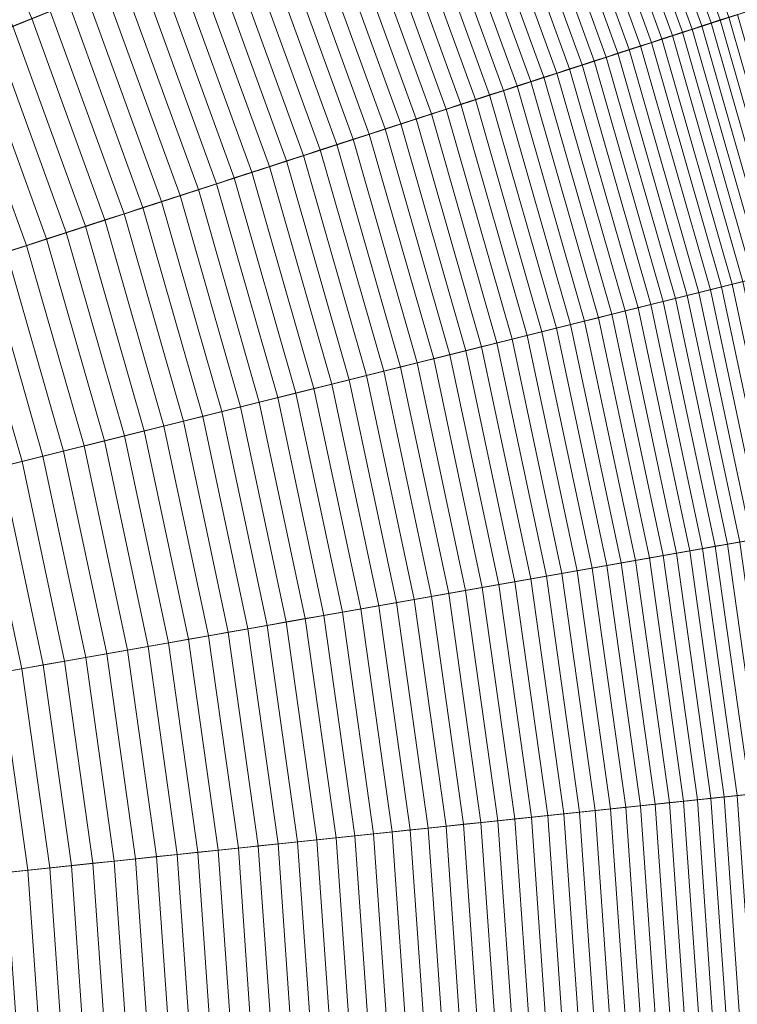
# Model space of a CAD drawing. Header units: centimetres. Extents: x -21.9 to 23.1, y -23 to 22.
# Tile 177 of 191: x 15.5 to 19.3, y 0.4 to 5.5. Entities that reach past the tile are written whole.
import ezdxf

# ---------------------------------------------------------------- set-up
doc = ezdxf.new("R2010")
doc.units = ezdxf.units.CM
doc.header["$LTSCALE"] = 2.54
doc.layers.add('Lucido design-1', color=7, linetype='Continuous')

# ---------------------------------------------------------------- blocks, each defined once
blk = doc.blocks.new('Gruppo-2-1')
at = {"color": 5, "linetype": 'Continuous', "lineweight": 9}
for points in [[(8.8731, 5.0819, -940.4271), (8.4629, 5.6466, -940.4271), (18.0001, 13.098, -940.4271), (18.907, 11.8498, -940.4271)], [(8.8731, 5.0819, -940.4271), (8.4629, 5.6466, -940.4271), (18.0001, 13.098, -940.4271), (18.907, 11.8498, -940.4271)], [(9.243, 4.49, -940.4271), (8.8731, 5.0819, -940.4271), (18.907, 11.8498, -940.4271), (19.7245, 10.5415, -940.4271)], [(9.243, 4.49, -940.4271), (8.8731, 5.0819, -940.4271), (18.907, 11.8498, -940.4271), (19.7245, 10.5415, -940.4271)], [(20.7966, 9.349, -1001.3271), (20.0597, 10.735, -1001.3271), (11.0617, 5.54, -1001.3271), (11.4582, 4.7943, -1001.3271)], [(9.5707, 3.8737, -940.4271), (9.243, 4.49, -940.4271), (19.7245, 10.5415, -940.4271), (20.4488, 9.1793, -940.4271)], [(9.5707, 3.8737, -940.4271), (9.243, 4.49, -940.4271), (19.7245, 10.5415, -940.4271), (20.4488, 9.1793, -940.4271)], [(20.4488, 9.1793, -1001.3271), (19.7245, 10.5415, -1001.3271), (11.0617, 5.54, -1001.3271), (11.4582, 4.7943, -1001.3271)], [(11.4582, 4.7943, -1010.9271), (11.0617, 5.54, -1010.9271), (19.3679, 10.3356, -1010.9271), (20.0787, 8.9988, -1010.9271)], [(21.4351, 7.9149, -1001.3271), (20.7966, 9.349, -1001.3271), (11.4582, 4.7943, -1001.3271), (11.8017, 4.0227, -1001.3271)], [(9.8546, 3.2361, -940.4271), (9.5707, 3.8737, -940.4271), (20.4488, 9.1793, -940.4271), (21.0763, 7.7699, -940.4271)], [(9.8546, 3.2361, -940.4271), (9.5707, 3.8737, -940.4271), (20.4488, 9.1793, -940.4271), (21.0763, 7.7699, -940.4271)], [(21.0763, 7.7699, -1001.3271), (20.4488, 9.1793, -1001.3271), (11.4582, 4.7943, -1001.3271), (11.8017, 4.0227, -1001.3271)], [(11.8017, 4.0227, -1010.9271), (11.4582, 4.7943, -1010.9271), (20.0787, 8.9988, -1010.9271), (20.6945, 7.6157, -1010.9271)], [(21.972, 6.4398, -1001.3271), (21.4351, 7.9149, -1001.3271), (11.8017, 4.0227, -1001.3271), (12.0905, 3.2291, -1001.3271)], [(10.0933, 2.5802, -940.4271), (9.8546, 3.2361, -940.4271), (21.0763, 7.7699, -940.4271), (21.6039, 6.3202, -940.4271)], [(10.0933, 2.5802, -940.4271), (9.8546, 3.2361, -940.4271), (21.0763, 7.7699, -940.4271), (21.6039, 6.3202, -940.4271)], [(21.6039, 6.3202, -1001.3271), (21.0763, 7.7699, -1001.3271), (11.8017, 4.0227, -1001.3271), (12.0905, 3.2291, -1001.3271)], [(12.0905, 3.2291, -1010.9271), (11.8017, 4.0227, -1010.9271), (20.6945, 7.6157, -1010.9271), (21.2123, 6.193, -1010.9271)], [(19.1465, 5.5217, -927.4107), (18.6805, 6.802, -927.4107), (18.6328, 6.7827, -927.5463), (19.0975, 5.5058, -927.5463)], [(19.1939, 5.5371, -927.2746), (18.7268, 6.8207, -927.2746), (18.6805, 6.802, -927.4107), (19.1465, 5.5217, -927.4107)], [(19.24, 5.5521, -927.1379), (18.7717, 6.8388, -927.1379), (18.7268, 6.8207, -927.2746), (19.1939, 5.5371, -927.2746)], [(18.9954, 5.4726, -927.8158), (18.5332, 6.7425, -927.8158), (18.4814, 6.7215, -927.9496), (18.9422, 5.4554, -927.9496)], [(19.0472, 5.4895, -927.6814), (18.5837, 6.7629, -927.6814), (18.5332, 6.7425, -927.8158), (18.9954, 5.4726, -927.8158)], [(19.0975, 5.5058, -927.5463), (18.6328, 6.7827, -927.5463), (18.5837, 6.7629, -927.6814), (19.0472, 5.4895, -927.6814)], [(18.8876, 5.4376, -928.0828), (18.4282, 6.7, -928.0828), (18.3736, 6.678, -928.2153), (18.8317, 5.4194, -928.2153)], [(18.9422, 5.4554, -927.9496), (18.4814, 6.7215, -927.9496), (18.4282, 6.7, -928.0828), (18.8876, 5.4376, -928.0828)], [(18.7743, 5.4008, -928.3472), (18.3176, 6.6554, -928.3472), (18.2604, 6.6322, -928.4784), (18.7155, 5.3817, -928.4784)], [(18.8317, 5.4194, -928.2153), (18.3736, 6.678, -928.2153), (18.3176, 6.6554, -928.3472), (18.7743, 5.4008, -928.3472)], [(18.5938, 5.3422, -928.7388), (18.1417, 6.5843, -928.7388), (18.0804, 6.5595, -928.8678), (18.531, 5.3217, -928.8678)], [(18.6554, 5.3621, -928.609), (18.2017, 6.6085, -928.609), (18.1417, 6.5843, -928.7388), (18.5938, 5.3422, -928.7388)], [(18.7155, 5.3817, -928.4784), (18.2604, 6.6322, -928.4784), (18.2017, 6.6085, -928.609), (18.6554, 5.3621, -928.609)], [(15.5683, 5.5445, -932.428), (15.1094, 6.5751, -932.428), (15.0134, 6.5283, -932.5261), (15.4693, 5.5045, -932.5261)], [(18.4667, 5.3009, -928.9962), (18.0178, 6.5342, -928.9962), (17.9539, 6.5084, -929.1238), (18.4011, 5.2795, -929.1238)], [(18.531, 5.3217, -928.8678), (18.0804, 6.5595, -928.8678), (18.0178, 6.5342, -928.9962), (18.4667, 5.3009, -928.9962)], [(18.3342, 5.2578, -929.2506), (17.8886, 6.482, -929.2506), (17.8221, 6.4551, -929.3766), (18.266, 5.2356, -929.3766)], [(18.4011, 5.2795, -929.1238), (17.9539, 6.5084, -929.1238), (17.8886, 6.482, -929.2506), (18.3342, 5.2578, -929.2506)], [(22.4047, 4.9308, -1001.3271), (21.972, 6.4398, -1001.3271), (12.0905, 3.2291, -1001.3271), (12.3233, 2.4173, -1001.3271)], [(18.1964, 5.213, -929.5018), (17.7543, 6.4277, -929.5018), (17.6852, 6.3998, -929.6263), (18.1255, 5.19, -929.6263)], [(18.266, 5.2356, -929.3766), (17.8221, 6.4551, -929.3766), (17.7543, 6.4277, -929.5018), (18.1964, 5.213, -929.5018)], [(18.1255, 5.19, -929.6263), (17.6852, 6.3998, -929.6263), (17.6148, 6.3714, -929.7498), (18.0533, 5.1665, -929.7498)], [(17.9798, 5.1426, -929.8726), (17.5431, 6.3424, -929.8726), (17.4702, 6.313, -929.9944), (17.905, 5.1183, -929.9944)], [(18.0533, 5.1665, -929.7498), (17.6148, 6.3714, -929.7498), (17.5431, 6.3424, -929.8726), (17.9798, 5.1426, -929.8726)], [(10.2857, 1.9092, -940.4271), (10.0933, 2.5802, -940.4271), (21.6039, 6.3202, -940.4271), (22.0292, 4.8372, -940.4271)], [(10.2857, 1.9092, -940.4271), (10.0933, 2.5802, -940.4271), (21.6039, 6.3202, -940.4271), (22.0292, 4.8372, -940.4271)], [(22.0292, 4.8372, -1001.3271), (21.6039, 6.3202, -1001.3271), (12.0905, 3.2291, -1001.3271), (12.3233, 2.4173, -1001.3271)], [(17.829, 5.0936, -930.1154), (17.3961, 6.283, -930.1154), (17.3207, 6.2525, -930.2355), (17.7516, 5.0685, -930.2355)], [(17.905, 5.1183, -929.9944), (17.4702, 6.313, -929.9944), (17.3961, 6.283, -930.1154), (17.829, 5.0936, -930.1154)], [(17.673, 5.043, -930.3547), (17.244, 6.2216, -930.3547), (17.1662, 6.1901, -930.4729), (17.5932, 5.017, -930.4729)], [(17.7516, 5.0685, -930.2355), (17.3207, 6.2525, -930.2355), (17.244, 6.2216, -930.3547), (17.673, 5.043, -930.3547)], [(12.3233, 2.4173, -1010.9271), (12.0905, 3.2291, -1010.9271), (21.2123, 6.193, -1010.9271), (21.6297, 4.7376, -1010.9271)], [(17.5932, 5.017, -930.4729), (17.1662, 6.1901, -930.4729), (17.0871, 6.1582, -930.5903), (17.5121, 4.9907, -930.5903)], [(17.4298, 4.9639, -930.7066), (17.0069, 6.1258, -930.7066), (16.9255, 6.0929, -930.822), (17.3462, 4.9368, -930.822)], [(17.5121, 4.9907, -930.5903), (17.0871, 6.1582, -930.5903), (17.0069, 6.1258, -930.7066), (17.4298, 4.9639, -930.7066)], [(17.3462, 4.9368, -930.822), (16.9255, 6.0929, -930.822), (16.8428, 6.0595, -930.9365), (17.2615, 4.9092, -930.9365)], [(17.1755, 4.8813, -931.0499), (16.759, 6.0256, -931.0499), (16.6741, 5.9913, -931.1623), (17.0884, 4.853, -931.1623)], [(17.2615, 4.9092, -930.9365), (16.8428, 6.0595, -930.9365), (16.759, 6.0256, -931.0499), (17.1755, 4.8813, -931.0499)], [(17.0884, 4.853, -931.1623), (16.6741, 5.9913, -931.1623), (16.588, 5.9565, -931.2737), (17.0001, 4.8243, -931.2737)], [(16.9106, 4.7952, -931.3841), (16.5008, 5.9213, -931.3841), (16.4124, 5.8856, -931.4934), (16.82, 4.7658, -931.4934)], [(17.0001, 4.8243, -931.2737), (16.588, 5.9565, -931.2737), (16.5008, 5.9213, -931.3841), (16.9106, 4.7952, -931.3841)], [(16.82, 4.7658, -931.4934), (16.4124, 5.8856, -931.4934), (16.3229, 5.8494, -931.6017), (16.7282, 4.736, -931.6017)], [(16.6352, 4.7058, -931.7088), (16.2323, 5.8128, -931.7088), (16.1406, 5.7758, -931.8149), (16.5412, 4.6752, -931.8149)], [(16.7282, 4.736, -931.6017), (16.3229, 5.8494, -931.6017), (16.2323, 5.8128, -931.7088), (16.6352, 4.7058, -931.7088)], [(16.5412, 4.6752, -931.8149), (16.1406, 5.7758, -931.8149), (16.0479, 5.7383, -931.9199), (16.446, 4.6443, -931.9199)], [(16.3498, 4.613, -932.0238), (15.954, 5.7004, -932.0238), (15.8591, 5.662, -932.1265), (16.2524, 4.5814, -932.1265)], [(16.446, 4.6443, -931.9199), (16.0479, 5.7383, -931.9199), (15.954, 5.7004, -932.0238), (16.3498, 4.613, -932.0238)], [(16.2524, 4.5814, -932.1265), (15.8591, 5.662, -932.1265), (15.7633, 5.6233, -932.2283), (16.1541, 4.5494, -932.2283)], [(16.1541, 4.5494, -932.2283), (15.7633, 5.6233, -932.2283), (15.6663, 5.5841, -932.3287), (16.0546, 4.5171, -932.3287)], [(15.9541, 4.4845, -932.428), (15.5683, 5.5445, -932.428), (15.4693, 5.5045, -932.5261), (15.8525, 4.4515, -932.5261)], [(16.0546, 4.5171, -932.3287), (15.6663, 5.5841, -932.3287), (15.5683, 5.5445, -932.428), (15.9541, 4.4845, -932.428)], [(19.6174, 4.2359, -927.1379), (19.24, 5.5521, -927.1379), (19.1939, 5.5371, -927.2746), (19.5704, 4.2242, -927.2746)], [(19.6629, 4.2472, -927.0006), (19.2846, 5.5666, -927.0006), (19.24, 5.5521, -927.1379), (19.6174, 4.2359, -927.1379)], [(15.8525, 4.4515, -932.5261), (15.4693, 5.5045, -932.5261), (15.3692, 5.4641, -932.623), (15.75, 4.4181, -932.623)], [(19.4721, 4.1996, -927.5463), (19.0975, 5.5058, -927.5463), (19.0472, 5.4895, -927.6814), (19.4207, 4.1868, -927.6814)], [(19.522, 4.2121, -927.4107), (19.1465, 5.5217, -927.4107), (19.0975, 5.5058, -927.5463), (19.4721, 4.1996, -927.5463)], [(19.5704, 4.2242, -927.2746), (19.1939, 5.5371, -927.2746), (19.1465, 5.5217, -927.4107), (19.522, 4.2121, -927.4107)], [(15.75, 4.4181, -932.623), (15.3692, 5.4641, -932.623), (15.2682, 5.4233, -932.7187), (15.6463, 4.3845, -932.7187)], [(19.3136, 4.1601, -927.9496), (18.9422, 5.4554, -927.9496), (18.8876, 5.4376, -928.0828), (19.2579, 4.1462, -928.0828)], [(19.3679, 4.1737, -927.8158), (18.9954, 5.4726, -927.8158), (18.9422, 5.4554, -927.9496), (19.3136, 4.1601, -927.9496)], [(19.4207, 4.1868, -927.6814), (19.0472, 5.4895, -927.6814), (18.9954, 5.4726, -927.8158), (19.3679, 4.1737, -927.8158)], [(15.6463, 4.3845, -932.7187), (15.2682, 5.4233, -932.7187), (15.1662, 5.3821, -932.8132), (15.5417, 4.3505, -932.8132)], [(19.1423, 4.1174, -928.3472), (18.7743, 5.4008, -928.3472), (18.7155, 5.3817, -928.4784), (19.0823, 4.1025, -928.4784)], [(19.2008, 4.132, -928.2153), (18.8317, 5.4194, -928.2153), (18.7743, 5.4008, -928.3472), (19.1423, 4.1174, -928.3472)], [(19.2579, 4.1462, -928.0828), (18.8876, 5.4376, -928.0828), (18.8317, 5.4194, -928.2153), (19.2008, 4.132, -928.2153)], [(15.5417, 4.3505, -932.8132), (15.1662, 5.3821, -932.8132), (15.0633, 5.3405, -932.9065), (15.4361, 4.3161, -932.9065)], [(18.9582, 4.0715, -928.7388), (18.5938, 5.3422, -928.7388), (18.531, 5.3217, -928.8678), (18.894, 4.0555, -928.8678)], [(19.021, 4.0872, -928.609), (18.6554, 5.3621, -928.609), (18.5938, 5.3422, -928.7388), (18.9582, 4.0715, -928.7388)], [(19.0823, 4.1025, -928.4784), (18.7155, 5.3817, -928.4784), (18.6554, 5.3621, -928.609), (19.021, 4.0872, -928.609)], [(18.8285, 4.0392, -928.9962), (18.4667, 5.3009, -928.9962), (18.4011, 5.2795, -929.1238), (18.7616, 4.0225, -929.1238)], [(18.894, 4.0555, -928.8678), (18.531, 5.3217, -928.8678), (18.4667, 5.3009, -928.9962), (18.8285, 4.0392, -928.9962)], [(18.6237, 3.9881, -929.3766), (18.266, 5.2356, -929.3766), (18.1964, 5.213, -929.5018), (18.5527, 3.9704, -929.5018)], [(18.6933, 4.0055, -929.2506), (18.3342, 5.2578, -929.2506), (18.266, 5.2356, -929.3766), (18.6237, 3.9881, -929.3766)], [(18.7616, 4.0225, -929.1238), (18.4011, 5.2795, -929.1238), (18.3342, 5.2578, -929.2506), (18.6933, 4.0055, -929.2506)], [(18.4804, 3.9524, -929.6263), (18.1255, 5.19, -929.6263), (18.0533, 5.1665, -929.7498), (18.4067, 3.934, -929.7498)], [(18.5527, 3.9704, -929.5018), (18.1964, 5.213, -929.5018), (18.1255, 5.19, -929.6263), (18.4804, 3.9524, -929.6263)], [(18.3317, 3.9153, -929.8726), (17.9798, 5.1426, -929.8726), (17.905, 5.1183, -929.9944), (18.2554, 3.8963, -929.9944)], [(18.4067, 3.934, -929.7498), (18.0533, 5.1665, -929.7498), (17.9798, 5.1426, -929.8726), (18.3317, 3.9153, -929.8726)], [(18.1778, 3.8769, -930.1154), (17.829, 5.0936, -930.1154), (17.7516, 5.0685, -930.2355), (18.0989, 3.8573, -930.2355)], [(18.2554, 3.8963, -929.9944), (17.905, 5.1183, -929.9944), (17.829, 5.0936, -930.1154), (18.1778, 3.8769, -930.1154)], [(18.0187, 3.8373, -930.3547), (17.673, 5.043, -930.3547), (17.5932, 5.017, -930.4729), (17.9373, 3.817, -930.4729)], [(18.0989, 3.8573, -930.2355), (17.7516, 5.0685, -930.2355), (17.673, 5.043, -930.3547), (18.0187, 3.8373, -930.3547)], [(17.8546, 3.7963, -930.5903), (17.5121, 4.9907, -930.5903), (17.4298, 4.9639, -930.7066), (17.7706, 3.7754, -930.7066)], [(17.9373, 3.817, -930.4729), (17.5932, 5.017, -930.4729), (17.5121, 4.9907, -930.5903), (17.8546, 3.7963, -930.5903)], [(22.7311, 3.3953, -1001.3271), (22.4047, 4.9308, -1001.3271), (12.3233, 2.4173, -1001.3271), (12.4989, 1.5911, -1001.3271)], [(17.6854, 3.7542, -930.822), (17.3462, 4.9368, -930.822), (17.2615, 4.9092, -930.9365), (17.5989, 3.7326, -930.9365)], [(17.7706, 3.7754, -930.7066), (17.4298, 4.9639, -930.7066), (17.3462, 4.9368, -930.822), (17.6854, 3.7542, -930.822)], [(17.5112, 3.7107, -931.0499), (17.1755, 4.8813, -931.0499), (17.0884, 4.853, -931.1623), (17.4223, 3.6886, -931.1623)], [(17.5989, 3.7326, -930.9365), (17.2615, 4.9092, -930.9365), (17.1755, 4.8813, -931.0499), (17.5112, 3.7107, -931.0499)], [(10.4308, 1.2265, -940.4271), (10.2857, 1.9092, -940.4271), (22.0292, 4.8372, -940.4271), (22.3499, 3.3281, -940.4271)], [(10.4308, 1.2265, -940.4271), (10.2857, 1.9092, -940.4271), (22.0292, 4.8372, -940.4271), (22.3499, 3.3281, -940.4271)], [(22.3499, 3.3281, -1001.3271), (22.0292, 4.8372, -1001.3271), (12.3233, 2.4173, -1001.3271), (12.4989, 1.5911, -1001.3271)], [(17.3322, 3.6661, -931.2737), (17.0001, 4.8243, -931.2737), (16.9106, 4.7952, -931.3841), (17.2409, 3.6433, -931.3841)], [(17.4223, 3.6886, -931.1623), (17.0884, 4.853, -931.1623), (17.0001, 4.8243, -931.2737), (17.3322, 3.6661, -931.2737)], [(17.2409, 3.6433, -931.3841), (16.9106, 4.7952, -931.3841), (16.82, 4.7658, -931.4934), (17.1484, 3.6203, -931.4934)], [(12.4989, 1.5911, -1010.9271), (12.3233, 2.4173, -1010.9271), (21.6297, 4.7376, -1010.9271), (21.9445, 3.2566, -1010.9271)], [(17.0548, 3.5969, -931.6017), (16.7282, 4.736, -931.6017), (16.6352, 4.7058, -931.7088), (16.96, 3.5733, -931.7088)], [(17.1484, 3.6203, -931.4934), (16.82, 4.7658, -931.4934), (16.7282, 4.736, -931.6017), (17.0548, 3.5969, -931.6017)], [(16.864, 3.5494, -931.8149), (16.5412, 4.6752, -931.8149), (16.446, 4.6443, -931.9199), (16.7669, 3.5252, -931.9199)], [(16.96, 3.5733, -931.7088), (16.6352, 4.7058, -931.7088), (16.5412, 4.6752, -931.8149), (16.864, 3.5494, -931.8149)], [(16.6687, 3.5007, -932.0238), (16.3498, 4.613, -932.0238), (16.2524, 4.5814, -932.1265), (16.5694, 3.4759, -932.1265)], [(16.7669, 3.5252, -931.9199), (16.446, 4.6443, -931.9199), (16.3498, 4.613, -932.0238), (16.6687, 3.5007, -932.0238)], [(16.5694, 3.4759, -932.1265), (16.2524, 4.5814, -932.1265), (16.1541, 4.5494, -932.2283), (16.4691, 3.4509, -932.2283)], [(16.3676, 3.4256, -932.3287), (16.0546, 4.5171, -932.3287), (15.9541, 4.4845, -932.428), (16.2651, 3.4, -932.428)], [(16.4691, 3.4509, -932.2283), (16.1541, 4.5494, -932.2283), (16.0546, 4.5171, -932.3287), (16.3676, 3.4256, -932.3287)], [(16.2651, 3.4, -932.428), (15.9541, 4.4845, -932.428), (15.8525, 4.4515, -932.5261), (16.1614, 3.3742, -932.5261)], [(16.0568, 3.3481, -932.623), (15.75, 4.4181, -932.623), (15.6463, 4.3845, -932.7187), (15.9511, 3.3217, -932.7187)], [(16.1614, 3.3742, -932.5261), (15.8525, 4.4515, -932.5261), (15.75, 4.4181, -932.623), (16.0568, 3.3481, -932.623)], [(15.9511, 3.3217, -932.7187), (15.6463, 4.3845, -932.7187), (15.5417, 4.3505, -932.8132), (15.8443, 3.2951, -932.8132)], [(15.7366, 3.2683, -932.9065), (15.4361, 4.3161, -932.9065), (15.3295, 4.2815, -932.9985), (15.6279, 3.2412, -932.9985)], [(15.8443, 3.2951, -932.8132), (15.5417, 4.3505, -932.8132), (15.4361, 4.3161, -932.9065), (15.7366, 3.2683, -932.9065)], [(15.6279, 3.2412, -932.9985), (15.3295, 4.2815, -932.9985), (15.222, 4.2466, -933.0893), (15.5181, 3.2138, -933.0893)], [(15.5181, 3.2138, -933.0893), (15.222, 4.2466, -933.0893), (15.1135, 4.2113, -933.1788), (15.4075, 3.1862, -933.1788)], [(19.5372, 2.8322, -928.0828), (19.2579, 4.1462, -928.0828), (19.2008, 4.132, -928.2153), (19.4793, 2.822, -928.2153)], [(19.5938, 2.8422, -927.9496), (19.3136, 4.1601, -927.9496), (19.2579, 4.1462, -928.0828), (19.5372, 2.8322, -928.0828)], [(19.359, 2.8008, -928.4784), (19.0823, 4.1025, -928.4784), (19.021, 4.0872, -928.609), (19.2967, 2.7898, -928.609)], [(19.4199, 2.8115, -928.3472), (19.1423, 4.1174, -928.3472), (19.0823, 4.1025, -928.4784), (19.359, 2.8008, -928.4784)], [(19.4793, 2.822, -928.2153), (19.2008, 4.132, -928.2153), (19.1423, 4.1174, -928.3472), (19.4199, 2.8115, -928.3472)], [(19.1679, 2.7671, -928.8678), (18.894, 4.0555, -928.8678), (18.8285, 4.0392, -928.9962), (19.1014, 2.7553, -928.9962)], [(19.233, 2.7785, -928.7388), (18.9582, 4.0715, -928.7388), (18.894, 4.0555, -928.8678), (19.1679, 2.7671, -928.8678)], [(19.2967, 2.7898, -928.609), (19.021, 4.0872, -928.609), (18.9582, 4.0715, -928.7388), (19.233, 2.7785, -928.7388)], [(18.9642, 2.7311, -929.2506), (18.6933, 4.0055, -929.2506), (18.6237, 3.9881, -929.3766), (18.8935, 2.7187, -929.3766)], [(19.0335, 2.7434, -929.1238), (18.7616, 4.0225, -929.1238), (18.6933, 4.0055, -929.2506), (18.9642, 2.7311, -929.2506)], [(19.1014, 2.7553, -928.9962), (18.8285, 4.0392, -928.9962), (18.7616, 4.0225, -929.1238), (19.0335, 2.7434, -929.1238)], [(18.7481, 2.693, -929.6263), (18.4804, 3.9524, -929.6263), (18.4067, 3.934, -929.7498), (18.6733, 2.6798, -929.7498)], [(18.8215, 2.706, -929.5018), (18.5527, 3.9704, -929.5018), (18.4804, 3.9524, -929.6263), (18.7481, 2.693, -929.6263)], [(18.8935, 2.7187, -929.3766), (18.6237, 3.9881, -929.3766), (18.5527, 3.9704, -929.5018), (18.8215, 2.706, -929.5018)], [(18.5198, 2.6528, -929.9944), (18.2554, 3.8963, -929.9944), (18.1778, 3.8769, -930.1154), (18.441, 2.6389, -930.1154)], [(18.5972, 2.6664, -929.8726), (18.3317, 3.9153, -929.8726), (18.2554, 3.8963, -929.9944), (18.5198, 2.6528, -929.9944)], [(18.6733, 2.6798, -929.7498), (18.4067, 3.934, -929.7498), (18.3317, 3.9153, -929.8726), (18.5972, 2.6664, -929.8726)], [(18.2795, 2.6104, -930.3547), (18.0187, 3.8373, -930.3547), (17.9373, 3.817, -930.4729), (18.1968, 2.5958, -930.4729)], [(18.3609, 2.6248, -930.2355), (18.0989, 3.8573, -930.2355), (18.0187, 3.8373, -930.3547), (18.2795, 2.6104, -930.3547)], [(18.441, 2.6389, -930.1154), (18.1778, 3.8769, -930.1154), (18.0989, 3.8573, -930.2355), (18.3609, 2.6248, -930.2355)], [(18.1129, 2.581, -930.5903), (17.8546, 3.7963, -930.5903), (17.7706, 3.7754, -930.7066), (18.0276, 2.566, -930.7066)], [(18.1968, 2.5958, -930.4729), (17.9373, 3.817, -930.4729), (17.8546, 3.7963, -930.5903), (18.1129, 2.581, -930.5903)], [(17.8534, 2.5353, -930.9365), (17.5989, 3.7326, -930.9365), (17.5112, 3.7107, -931.0499), (17.7644, 2.5196, -931.0499)], [(17.9411, 2.5508, -930.822), (17.6854, 3.7542, -930.822), (17.5989, 3.7326, -930.9365), (17.8534, 2.5353, -930.9365)], [(18.0276, 2.566, -930.7066), (17.7706, 3.7754, -930.7066), (17.6854, 3.7542, -930.822), (17.9411, 2.5508, -930.822)], [(17.6742, 2.5037, -931.1623), (17.4223, 3.6886, -931.1623), (17.3322, 3.6661, -931.2737), (17.5827, 2.4875, -931.2737)], [(17.7644, 2.5196, -931.0499), (17.5112, 3.7107, -931.0499), (17.4223, 3.6886, -931.1623), (17.6742, 2.5037, -931.1623)], [(17.49, 2.4712, -931.3841), (17.2409, 3.6433, -931.3841), (17.1484, 3.6203, -931.4934), (17.3962, 2.4547, -931.4934)], [(17.5827, 2.4875, -931.2737), (17.3322, 3.6661, -931.2737), (17.2409, 3.6433, -931.3841), (17.49, 2.4712, -931.3841)], [(17.3011, 2.4379, -931.6017), (17.0548, 3.5969, -931.6017), (16.96, 3.5733, -931.7088), (17.2049, 2.4209, -931.7088)], [(17.3962, 2.4547, -931.4934), (17.1484, 3.6203, -931.4934), (17.0548, 3.5969, -931.6017), (17.3011, 2.4379, -931.6017)], [(17.009, 2.3864, -931.9199), (16.7669, 3.5252, -931.9199), (16.6687, 3.5007, -932.0238), (16.9093, 2.3688, -932.0238)], [(17.1075, 2.4038, -931.8149), (16.864, 3.5494, -931.8149), (16.7669, 3.5252, -931.9199), (17.009, 2.3864, -931.9199)], [(17.2049, 2.4209, -931.7088), (16.96, 3.5733, -931.7088), (16.864, 3.5494, -931.8149), (17.1075, 2.4038, -931.8149)], [(16.8085, 2.351, -932.1265), (16.5694, 3.4759, -932.1265), (16.4691, 3.4509, -932.2283), (16.7067, 2.3331, -932.2283)], [(16.9093, 2.3688, -932.0238), (16.6687, 3.5007, -932.0238), (16.5694, 3.4759, -932.1265), (16.8085, 2.351, -932.1265)], [(16.6037, 2.3149, -932.3287), (16.3676, 3.4256, -932.3287), (16.2651, 3.4, -932.428), (16.4996, 2.2966, -932.428)], [(16.7067, 2.3331, -932.2283), (16.4691, 3.4509, -932.2283), (16.3676, 3.4256, -932.3287), (16.6037, 2.3149, -932.3287)], [(22.9496, 1.8408, -1001.3271), (22.7311, 3.3953, -1001.3271), (12.4989, 1.5911, -1001.3271), (12.6165, 0.7548, -1001.3271)], [(16.3944, 2.278, -932.5261), (16.1614, 3.3742, -932.5261), (16.0568, 3.3481, -932.623), (16.2882, 2.2593, -932.623)], [(16.4996, 2.2966, -932.428), (16.2651, 3.4, -932.428), (16.1614, 3.3742, -932.5261), (16.3944, 2.278, -932.5261)], [(10.528, 0.5353, -940.4271), (10.4308, 1.2265, -940.4271), (22.3499, 3.3281, -940.4271), (22.5647, 1.8004, -940.4271)], [(10.528, 0.5353, -940.4271), (10.4308, 1.2265, -940.4271), (22.3499, 3.3281, -940.4271), (22.5647, 1.8004, -940.4271)], [(22.5647, 1.8004, -1001.3271), (22.3499, 3.3281, -1001.3271), (12.4989, 1.5911, -1001.3271), (12.6165, 0.7548, -1001.3271)], [(16.1809, 2.2404, -932.7187), (15.9511, 3.3217, -932.7187), (15.8443, 3.2951, -932.8132), (16.0726, 2.2213, -932.8132)], [(16.2882, 2.2593, -932.623), (16.0568, 3.3481, -932.623), (15.9511, 3.3217, -932.7187), (16.1809, 2.2404, -932.7187)], [(15.9632, 2.202, -932.9065), (15.7366, 3.2683, -932.9065), (15.6279, 3.2412, -932.9985), (15.8529, 2.1825, -932.9985)], [(16.0726, 2.2213, -932.8132), (15.8443, 3.2951, -932.8132), (15.7366, 3.2683, -932.9065), (15.9632, 2.202, -932.9065)], [(12.6165, 0.7548, -1010.9271), (12.4989, 1.5911, -1010.9271), (21.9445, 3.2566, -1010.9271), (22.1552, 1.7574, -1010.9271)], [(15.7415, 2.1629, -933.0893), (15.5181, 3.2138, -933.0893), (15.4075, 3.1862, -933.1788), (15.6292, 2.1431, -933.1788)], [(15.8529, 2.1825, -932.9985), (15.6279, 3.2412, -932.9985), (15.5181, 3.2138, -933.0893), (15.7415, 2.1629, -933.0893)], [(15.6292, 2.1431, -933.1788), (15.4075, 3.1862, -933.1788), (15.2958, 3.1584, -933.2671), (15.5159, 2.1231, -933.2671)], [(15.5159, 2.1231, -933.2671), (15.2958, 3.1584, -933.2671), (15.1832, 3.1303, -933.3541), (15.4016, 2.103, -933.3541)], [(19.2841, 1.4556, -928.9962), (19.1014, 2.7553, -928.9962), (19.0335, 2.7434, -929.1238), (19.2155, 1.4484, -929.1238)], [(19.3512, 1.4626, -928.8678), (19.1679, 2.7671, -928.8678), (19.1014, 2.7553, -928.9962), (19.2841, 1.4556, -928.9962)], [(19.417, 1.4696, -928.7388), (19.233, 2.7785, -928.7388), (19.1679, 2.7671, -928.8678), (19.3512, 1.4626, -928.8678)], [(19.4813, 1.4763, -928.609), (19.2967, 2.7898, -928.609), (19.233, 2.7785, -928.7388), (19.417, 1.4696, -928.7388)], [(19.0014, 1.4259, -929.5018), (18.8215, 2.706, -929.5018), (18.7481, 2.693, -929.6263), (18.9272, 1.4181, -929.6263)], [(19.0741, 1.4335, -929.3766), (18.8935, 2.7187, -929.3766), (18.8215, 2.706, -929.5018), (19.0014, 1.4259, -929.5018)], [(19.1455, 1.441, -929.2506), (18.9642, 2.7311, -929.2506), (18.8935, 2.7187, -929.3766), (19.0741, 1.4335, -929.3766)], [(19.2155, 1.4484, -929.1238), (19.0335, 2.7434, -929.1238), (18.9642, 2.7311, -929.2506), (19.1455, 1.441, -929.2506)], [(18.6967, 1.3938, -929.9944), (18.5198, 2.6528, -929.9944), (18.441, 2.6389, -930.1154), (18.6171, 1.3855, -930.1154)], [(18.7749, 1.4021, -929.8726), (18.5972, 2.6664, -929.8726), (18.5198, 2.6528, -929.9944), (18.6967, 1.3938, -929.9944)], [(18.8517, 1.4101, -929.7498), (18.6733, 2.6798, -929.7498), (18.5972, 2.6664, -929.8726), (18.7749, 1.4021, -929.8726)], [(18.9272, 1.4181, -929.6263), (18.7481, 2.693, -929.6263), (18.6733, 2.6798, -929.7498), (18.8517, 1.4101, -929.7498)], [(18.3706, 1.3596, -930.4729), (18.1968, 2.5958, -930.4729), (18.1129, 2.581, -930.5903), (18.2858, 1.3507, -930.5903)], [(18.4541, 1.3684, -930.3547), (18.2795, 2.6104, -930.3547), (18.1968, 2.5958, -930.4729), (18.3706, 1.3596, -930.4729)], [(18.5363, 1.377, -930.2355), (18.3609, 2.6248, -930.2355), (18.2795, 2.6104, -930.3547), (18.4541, 1.3684, -930.3547)], [(18.6171, 1.3855, -930.1154), (18.441, 2.6389, -930.1154), (18.3609, 2.6248, -930.2355), (18.5363, 1.377, -930.2355)], [(18.1124, 1.3324, -930.822), (17.9411, 2.5508, -930.822), (17.8534, 2.5353, -930.9365), (18.0237, 1.3231, -930.9365)], [(18.1997, 1.3416, -930.7066), (18.0276, 2.566, -930.7066), (17.9411, 2.5508, -930.822), (18.1124, 1.3324, -930.822)], [(18.2858, 1.3507, -930.5903), (18.1129, 2.581, -930.5903), (18.0276, 2.566, -930.7066), (18.1997, 1.3416, -930.7066)], [(17.7504, 1.2944, -931.2737), (17.5827, 2.4875, -931.2737), (17.49, 2.4712, -931.3841), (17.6568, 1.2846, -931.3841)], [(17.8427, 1.3041, -931.1623), (17.6742, 2.5037, -931.1623), (17.5827, 2.4875, -931.2737), (17.7504, 1.2944, -931.2737)], [(17.9339, 1.3137, -931.0499), (17.7644, 2.5196, -931.0499), (17.6742, 2.5037, -931.1623), (17.8427, 1.3041, -931.1623)], [(18.0237, 1.3231, -930.9365), (17.8534, 2.5353, -930.9365), (17.7644, 2.5196, -931.0499), (17.9339, 1.3137, -931.0499)], [(17.4661, 1.2645, -931.6017), (17.3011, 2.4379, -931.6017), (17.2049, 2.4209, -931.7088), (17.3689, 1.2543, -931.7088)], [(17.562, 1.2746, -931.4934), (17.3962, 2.4547, -931.4934), (17.3011, 2.4379, -931.6017), (17.4661, 1.2645, -931.6017)], [(17.6568, 1.2846, -931.3841), (17.49, 2.4712, -931.3841), (17.3962, 2.4547, -931.4934), (17.562, 1.2746, -931.4934)], [(17.171, 1.2335, -931.9199), (17.009, 2.3864, -931.9199), (16.9093, 2.3688, -932.0238), (17.0704, 1.2229, -932.0238)], [(17.2705, 1.244, -931.8149), (17.1075, 2.4038, -931.8149), (17.009, 2.3864, -931.9199), (17.171, 1.2335, -931.9199)], [(17.3689, 1.2543, -931.7088), (17.2049, 2.4209, -931.7088), (17.1075, 2.4038, -931.8149), (17.2705, 1.244, -931.8149)], [(16.8658, 1.2014, -932.2283), (16.7067, 2.3331, -932.2283), (16.6037, 2.3149, -932.3287), (16.7617, 1.1905, -932.3287)], [(16.9686, 1.2122, -932.1265), (16.8085, 2.351, -932.1265), (16.7067, 2.3331, -932.2283), (16.8658, 1.2014, -932.2283)], [(17.0704, 1.2229, -932.0238), (16.9093, 2.3688, -932.0238), (16.8085, 2.351, -932.1265), (16.9686, 1.2122, -932.1265)], [(16.6566, 1.1794, -932.428), (16.4996, 2.2966, -932.428), (16.3944, 2.278, -932.5261), (16.5504, 1.1683, -932.5261)], [(16.7617, 1.1905, -932.3287), (16.6037, 2.3149, -932.3287), (16.4996, 2.2966, -932.428), (16.6566, 1.1794, -932.428)], [(16.3348, 1.1456, -932.7187), (16.1809, 2.2404, -932.7187), (16.0726, 2.2213, -932.8132), (16.2254, 1.1341, -932.8132)], [(16.4431, 1.157, -932.623), (16.2882, 2.2593, -932.623), (16.1809, 2.2404, -932.7187), (16.3348, 1.1456, -932.7187)], [(16.5504, 1.1683, -932.5261), (16.3944, 2.278, -932.5261), (16.2882, 2.2593, -932.623), (16.4431, 1.157, -932.623)], [(16.0035, 1.1108, -932.9985), (15.8529, 2.1825, -932.9985), (15.7415, 2.1629, -933.0893), (15.891, 1.099, -933.0893)], [(16.115, 1.1225, -932.9065), (15.9632, 2.202, -932.9065), (15.8529, 2.1825, -932.9985), (16.0035, 1.1108, -932.9985)], [(16.2254, 1.1341, -932.8132), (16.0726, 2.2213, -932.8132), (15.9632, 2.202, -932.9065), (16.115, 1.1225, -932.9065)], [(15.7776, 1.087, -933.1788), (15.6292, 2.1431, -933.1788), (15.5159, 2.1231, -933.2671), (15.6632, 1.075, -933.2671)], [(15.891, 1.099, -933.0893), (15.7415, 2.1629, -933.0893), (15.6292, 2.1431, -933.1788), (15.7776, 1.087, -933.1788)], [(15.5478, 1.0629, -933.3541), (15.4016, 2.103, -933.3541), (15.2864, 2.0826, -933.4398), (15.4314, 1.0507, -933.4398)], [(15.6632, 1.075, -933.2671), (15.5159, 2.1231, -933.2671), (15.4016, 2.103, -933.3541), (15.5478, 1.0629, -933.3541)], [(23.0591, 0.2749, -1001.3271), (22.9496, 1.8408, -1001.3271), (12.6165, 0.7548, -1001.3271), (12.6754, -0.0877, -1001.3271)], [(10.5767, -0.161, -940.4271), (10.528, 0.5353, -940.4271), (22.5647, 1.8004, -940.4271), (22.6723, 0.2614, -940.4271)], [(10.5767, -0.161, -940.4271), (10.528, 0.5353, -940.4271), (22.5647, 1.8004, -940.4271), (22.6723, 0.2614, -940.4271)], [(22.6723, 0.2614, -1001.3271), (22.5647, 1.8004, -1001.3271), (12.6165, 0.7548, -1001.3271), (12.6754, -0.0877, -1001.3271)], [(12.6754, -0.0877, -1010.9271), (12.6165, 0.7548, -1010.9271), (22.1552, 1.7574, -1010.9271), (22.2608, 0.247, -1010.9271)], [(19.3756, 0.1463, -928.9962), (19.2841, 1.4556, -928.9962), (19.2155, 1.4484, -929.1238), (19.3067, 0.1439, -929.1238)], [(19.4431, 0.1486, -928.8678), (19.3512, 1.4626, -928.8678), (19.2841, 1.4556, -928.9962), (19.3756, 0.1463, -928.9962)], [(18.8639, 0.1284, -929.8726), (18.7749, 1.4021, -929.8726), (18.6967, 1.3938, -929.9944), (18.7854, 0.1256, -929.9944)], [(18.9412, 0.1311, -929.7498), (18.8517, 1.4101, -929.7498), (18.7749, 1.4021, -929.8726), (18.8639, 0.1284, -929.8726)], [(19.0171, 0.1337, -929.6263), (18.9272, 1.4181, -929.6263), (18.8517, 1.4101, -929.7498), (18.9412, 0.1311, -929.7498)], [(19.0915, 0.1363, -929.5018), (19.0014, 1.4259, -929.5018), (18.9272, 1.4181, -929.6263), (19.0171, 0.1337, -929.6263)], [(19.1647, 0.1389, -929.3766), (19.0741, 1.4335, -929.3766), (19.0014, 1.4259, -929.5018), (19.0915, 0.1363, -929.5018)], [(19.2364, 0.1414, -929.2506), (19.1455, 1.441, -929.2506), (19.0741, 1.4335, -929.3766), (19.1647, 0.1389, -929.3766)], [(19.3067, 0.1439, -929.1238), (19.2155, 1.4484, -929.1238), (19.1455, 1.441, -929.2506), (19.2364, 0.1414, -929.2506)], [(18.3725, 0.1112, -930.5903), (18.2858, 1.3507, -930.5903), (18.1997, 1.3416, -930.7066), (18.286, 0.1082, -930.7066)], [(18.4577, 0.1142, -930.4729), (18.3706, 1.3596, -930.4729), (18.2858, 1.3507, -930.5903), (18.3725, 0.1112, -930.5903)], [(18.5416, 0.1171, -930.3547), (18.4541, 1.3684, -930.3547), (18.3706, 1.3596, -930.4729), (18.4577, 0.1142, -930.4729)], [(18.6242, 0.12, -930.2355), (18.5363, 1.377, -930.2355), (18.4541, 1.3684, -930.3547), (18.5416, 0.1171, -930.3547)], [(18.7054, 0.1229, -930.1154), (18.6171, 1.3855, -930.1154), (18.5363, 1.377, -930.2355), (18.6242, 0.12, -930.2355)], [(18.7854, 0.1256, -929.9944), (18.6967, 1.3938, -929.9944), (18.6171, 1.3855, -930.1154), (18.7054, 0.1229, -930.1154)], [(17.9272, 0.0957, -931.1623), (17.8427, 1.3041, -931.1623), (17.7504, 1.2944, -931.2737), (17.8344, 0.0924, -931.2737)], [(18.0188, 0.0989, -931.0499), (17.9339, 1.3137, -931.0499), (17.8427, 1.3041, -931.1623), (17.9272, 0.0957, -931.1623)], [(18.1091, 0.102, -930.9365), (18.0237, 1.3231, -930.9365), (17.9339, 1.3137, -931.0499), (18.0188, 0.0989, -931.0499)], [(18.1982, 0.1051, -930.822), (18.1124, 1.3324, -930.822), (18.0237, 1.3231, -930.9365), (18.1091, 0.102, -930.9365)], [(18.286, 0.1082, -930.7066), (18.1997, 1.3416, -930.7066), (18.1124, 1.3324, -930.822), (18.1982, 0.1051, -930.822)], [(17.3522, 0.0756, -931.8149), (17.2705, 1.244, -931.8149), (17.171, 1.2335, -931.9199), (17.2522, 0.0721, -931.9199)], [(17.4511, 0.0791, -931.7088), (17.3689, 1.2543, -931.7088), (17.2705, 1.244, -931.8149), (17.3522, 0.0756, -931.8149)], [(17.5487, 0.0825, -931.6017), (17.4661, 1.2645, -931.6017), (17.3689, 1.2543, -931.7088), (17.4511, 0.0791, -931.7088)], [(17.6452, 0.0858, -931.4934), (17.562, 1.2746, -931.4934), (17.4661, 1.2645, -931.6017), (17.5487, 0.0825, -931.6017)], [(17.7404, 0.0892, -931.3841), (17.6568, 1.2846, -931.3841), (17.562, 1.2746, -931.4934), (17.6452, 0.0858, -931.4934)], [(17.8344, 0.0924, -931.2737), (17.7504, 1.2944, -931.2737), (17.6568, 1.2846, -931.3841), (17.7404, 0.0892, -931.3841)], [(16.9455, 0.0614, -932.2283), (16.8658, 1.2014, -932.2283), (16.7617, 1.1905, -932.3287), (16.841, 0.0577, -932.3287)], [(17.0488, 0.065, -932.1265), (16.9686, 1.2122, -932.1265), (16.8658, 1.2014, -932.2283), (16.9455, 0.0614, -932.2283)], [(17.1511, 0.0686, -932.0238), (17.0704, 1.2229, -932.0238), (16.9686, 1.2122, -932.1265), (17.0488, 0.065, -932.1265)], [(17.2522, 0.0721, -931.9199), (17.171, 1.2335, -931.9199), (17.0704, 1.2229, -932.0238), (17.1511, 0.0686, -932.0238)], [(16.4119, 0.0428, -932.7187), (16.3348, 1.1456, -932.7187), (16.2254, 1.1341, -932.8132), (16.302, 0.0389, -932.8132)], [(16.5208, 0.0466, -932.623), (16.4431, 1.157, -932.623), (16.3348, 1.1456, -932.7187), (16.4119, 0.0428, -932.7187)], [(16.6286, 0.0503, -932.5261), (16.5504, 1.1683, -932.5261), (16.4431, 1.157, -932.623), (16.5208, 0.0466, -932.623)], [(16.7353, 0.0541, -932.428), (16.6566, 1.1794, -932.428), (16.5504, 1.1683, -932.5261), (16.6286, 0.0503, -932.5261)], [(16.841, 0.0577, -932.3287), (16.7617, 1.1905, -932.3287), (16.6566, 1.1794, -932.428), (16.7353, 0.0541, -932.428)], [(15.966, 0.0272, -933.0893), (15.891, 1.099, -933.0893), (15.7776, 1.087, -933.1788), (15.852, 0.0232, -933.1788)], [(16.079, 0.0311, -932.9985), (16.0035, 1.1108, -932.9985), (15.891, 1.099, -933.0893), (15.966, 0.0272, -933.0893)], [(16.191, 0.0351, -932.9065), (16.115, 1.1225, -932.9065), (16.0035, 1.1108, -932.9985), (16.079, 0.0311, -932.9985)], [(16.302, 0.0389, -932.8132), (16.2254, 1.1341, -932.8132), (16.115, 1.1225, -932.9065), (16.191, 0.0351, -932.9065)], [(15.621, 0.0151, -933.3541), (15.5478, 1.0629, -933.3541), (15.4314, 1.0507, -933.4398), (15.5041, 0.0111, -933.4398)], [(15.737, 0.0192, -933.2671), (15.6632, 1.075, -933.2671), (15.5478, 1.0629, -933.3541), (15.621, 0.0151, -933.3541)], [(15.852, 0.0232, -933.1788), (15.7776, 1.087, -933.1788), (15.6632, 1.075, -933.2671), (15.737, 0.0192, -933.2671)]]:
    blk.add_3dface(points, dxfattribs=at)

msp = doc.modelspace()

# ---------------------------------------------------------------- block references
at = {"layer": 'Lucido design-1', "color": 5, "true_color": 0x0000ff}
msp.add_blockref('Gruppo-2-1', (0, 0), dxfattribs=at)

doc.saveas('drawing.dxf')
